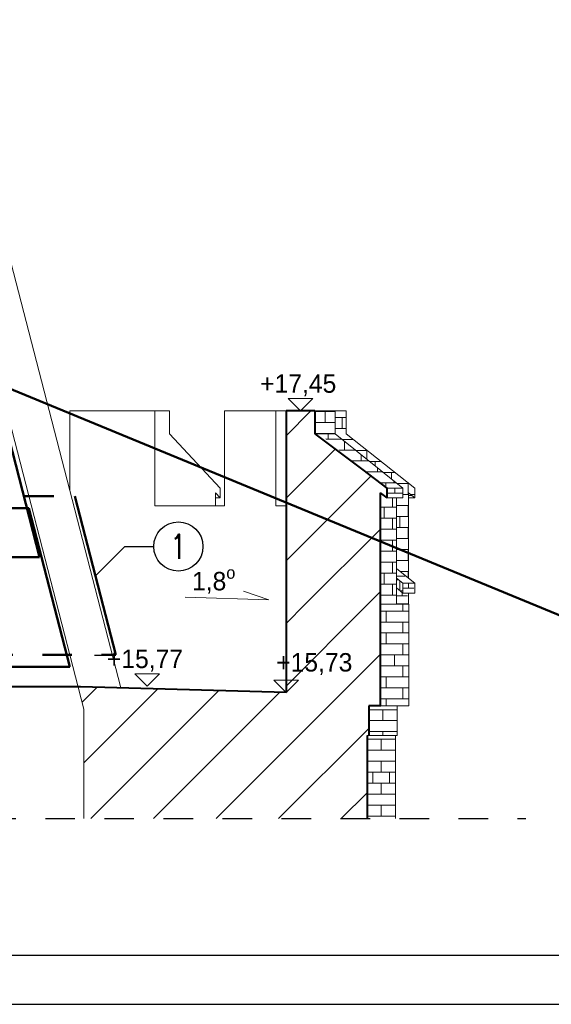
# Model space of a CAD drawing. Header units: millimetres. Extents: x 67877 to 166263, y -957 to 33454.
# Tile 93 of 98: x 157217 to 160460, y -957 to 5051. Entities that reach past the tile are written whole.
import ezdxf
from ezdxf.enums import TextEntityAlignment as Align

# ---------------------------------------------------------------- set-up
doc = ezdxf.new("R2010")
doc.units = ezdxf.units.MM
doc.linetypes.add('Przerywana', pattern=[360, 180, -180])
doc.linetypes.add('Wipeout_Contour', pattern=[1000, 0, -1000])
for name, color, linetype, lineweight in [('0_Nr_pióra__1', 7, 'Continuous', 13), ('0_Nr_pióra__102', 9, 'Continuous', 5), ('0_Nr_pióra__103', 7, 'Continuous', 5), ('0_Nr_pióra__27', 7, 'Continuous', 40), ('0_Nr_pióra__7', 7, 'Continuous', 20), ('0_Nr_pióra__90', 7, 'Continuous', 13), ('inw_schody zewnętrzne_Nr_pióra__1', 7, 'Continuous', 13), ('inw_schody zewnętrzne_Nr_pióra__27', 7, 'Continuous', 40), ('inw_schody zewnętrzne_Nr_pióra__87', 7, 'Continuous', 13), ('inw_ściany zewnętrzne_Nr_pióra__87', 7, 'Continuous', 13), ('numerki', 3, 'Continuous', 20)]:
    doc.layers.add(name, color=color, linetype=linetype, lineweight=lineweight)
for name, color, linetype in [('bj linia odniesienia', 4, 'Continuous'), ('bj opis', 2, 'Continuous'), ('inw_schody zewnętrzne', 7, 'Continuous')]:
    doc.layers.add(name, color=color, linetype=linetype)
doc.layers.add('bj pbo joint', color=7, linetype='Continuous', lineweight=50, true_color=0x0000e0)
doc.layers.add('bj siatka PBO-MESH 70na18', color=7, linetype='Continuous', lineweight=50, true_color=0x009300)
doc.styles.add('Beta', font='simplex.shx', dxfattribs={"width": 0.8, "height": 12.5})
doc.styles.add('STYL_AUTOMATYCZNY_1', font='GOTHIC.TTF')
pattern_1 = [(45, (124746, -14782.78), (-190.9188, 190.9188), [])]

# ---------------------------------------------------------------- blocks, each defined once
blk = doc.blocks.new('Wymiary_59_4', base_point=(772980, 19993))
at = {"layer": '0_Nr_pióra__1', "linetype": 'Continuous'}
for p, q in [((772980, 19993), (772830, 20143)), ((772830, 20143), (773130, 20143)), ((773130, 20143), (772980, 19993))]:
    blk.add_line(p, q, dxfattribs=at)
at = {"layer": '0_Nr_pióra__1', "insert": (772489, 20173), "char_height": 225, "attachment_point": 7, "style": 'STYL_AUTOMATYCZNY_1'}
blk.add_mtext('\\A1;{\\pql;\\fCentury Gothic|b0|i0|c238|p34;+15,77}', dxfattribs=at)
blk = doc.blocks.new('Wymiary_74_4', base_point=(773827, 19955))
at = {"layer": '0_Nr_pióra__1', "linetype": 'Continuous'}
for p, q in [((773827, 19955), (773677, 20105)), ((773677, 20105), (773977, 20105)), ((773977, 20105), (773827, 19955))]:
    blk.add_line(p, q, dxfattribs=at)
at = {"layer": '0_Nr_pióra__1', "insert": (773707, 20169), "char_height": 225, "attachment_point": 7, "style": 'STYL_AUTOMATYCZNY_1'}
blk.add_mtext('\\A1;{\\pql;\\fCentury Gothic|b0|i0|c238|p34;+15,73}', dxfattribs=at)

msp = doc.modelspace()

# ---------------------------------------------------------------- hatches: boundary and pattern name
at = {"layer": '0_Nr_pióra__102', "linetype": 'Continuous'}
h = msp.add_hatch(dxfattribs=at)
h.set_pattern_fill('Cegła___wiązanie_pospoli_00', color=256, style=0, pattern_type=2)
h.set_pattern_definition([(0, (159079.87, 2593.654), (0, 67), []), (90, (159079.87, 2593.65), (-201, 0), [67, -67]), (90, (159180.37, 2660.65), (-201, 0), [67, -201, 67, -67]), (90, (159130.12, 2794.65), (-100.5, 0), [67, -335])])
h.paths.add_polyline_path([(159142.065, 2523.654), (159142.065, 2663.654), (159097.084, 2663.654), (159043.98, 2663.654), (159017.679, 2663.654), (159017.679, 2523.654), (159043.98, 2523.654), (159097.084, 2523.654)])
h = msp.add_hatch(dxfattribs=at)
h.set_pattern_fill('Cegła___wiązanie_pospoli_00', color=256, style=0, pattern_type=2)
h.set_pattern_definition([(0, (159385.16, 2153.554), (0, 67), []), (90, (159385.16, 2153.55), (-201, 0), [67, -67]), (90, (159485.66, 2220.55), (-201, 0), [67, -201, 67, -67]), (90, (159435.41, 2354.55), (-100.5, 0), [67, -335])])
h.paths.add_polyline_path([(159589.007, 2163.654), (159628.251, 2132.672), (159628.251, 2192.672), (159209.007, 2523.654), (159209.007, 2663.654), (159142.065, 2663.654), (159142.065, 2523.654), (159554.203, 2192.672), (159554.203, 2132.672), (159515.624, 2132.672), (159515.624, 1701.387), (159589.007, 1643.454)])
h = msp.add_hatch(dxfattribs=at)
h.set_pattern_fill('Cegła___wiązanie_pospoli_00', color=256, style=0, pattern_type=2)
h.set_pattern_definition([(0, (159299.09, 2358.16), (0, 67), []), (90, (159299.1, 2358.16), (-201, 0), [67, -67]), (90, (159399.6, 2425.16), (-201, 0), [67, -201, 67, -67]), (90, (159349.34, 2559.16), (-100.5, 0), [67, -335])])
h.paths.add_polyline_path([(159554.203, 2192.672), (159142.065, 2523.654), (159097.084, 2523.654), (159043.98, 2523.654), (159310.285, 2304.203), (159456.711, 2192.672), (159504.412, 2192.672)])
h = msp.add_hatch(dxfattribs=at)
h.set_pattern_fill('Cegła___wiązanie_pospoli_00', color=256, style=0, pattern_type=2)
h.set_pattern_definition([(0, (159505.46, 2162.67), (0, 67), []), (90, (159505.46, 2162.67), (-201, 0), [67, -67]), (90, (159605.96, 2229.67), (-201, 0), [67, -201, 67, -67]), (90, (159555.71, 2363.67), (-100.5, 0), [67, -335])])
h.paths.add_polyline_path([(159554.203, 2132.672), (159554.203, 2192.672), (159504.412, 2192.672), (159456.711, 2192.672), (159456.711, 2132.672), (159504.412, 2132.672)])
h = msp.add_hatch(dxfattribs=at)
h.set_pattern_fill('Cegła___wiązanie_pospoli_00', color=256, style=0, pattern_type=2)
h.set_pattern_definition([(0, (159608.61, 2148.15), (0, 67), []), (90, (159608.6, 2148.15), (-201, 0), [67, -67]), (90, (159709.1, 2215.15), (-201, 0), [67, -201, 67, -67]), (90, (159658.86, 2349.15), (-100.5, 0), [67, -335])])
h.paths.add_polyline_path([(159589.007, 2163.623), (159589.007, 2136.297), (159593.561, 2132.672), (159616.624, 2132.672), (159628.211, 2132.672)])
h = msp.add_hatch(dxfattribs=at)
h.set_pattern_fill('Cegła___wiązanie_pospoli_00', color=256, style=0, pattern_type=2)
h.set_pattern_definition([(0, (159490.954, 1808.16), (0, 67), []), (90, (159490.95, 1808.16), (-201, 0), [67, -67]), (90, (159591.45, 1875.16), (-201, 0), [67, -201, 67, -67]), (90, (159541.2, 2009.16), (-100.5, 0), [67, -335])])
h.paths.add_polyline_path([(159416.036, 1483.654), (159515.624, 1483.654), (159515.624, 2132.672), (159416.036, 2132.672)])
h = msp.add_hatch(dxfattribs=at)
h.set_pattern_fill('Cegła___wiązanie_pospoli_00', color=256, style=0, pattern_type=2)
h.set_pattern_definition([(0, (159569.174, 1655), (0, 67), []), (90, (159569.17, 1655), (-201, 0), [67, -67]), (90, (159669.67, 1722), (-201, 0), [67, -201, 67, -67]), (90, (159619.42, 1856), (-100.5, 0), [67, -335])])
h.paths.add_polyline_path([(159515.624, 1643.852), (159554.45, 1612.672), (159574.94, 1612.672), (159604.554, 1612.672), (159622.723, 1612.672), (159515.624, 1697.327)])
h = msp.add_hatch(dxfattribs=at)
h.set_pattern_fill('Cegła___wiązanie_pospoli_00', color=256, style=0, pattern_type=2)
h.set_pattern_definition([(0, (159535.04, 1565.16), (0, 67), []), (90, (159535.04, 1565.16), (-201, 0), [67, -67]), (90, (159635.54, 1632.16), (-201, 0), [67, -201, 67, -67]), (90, (159585.29, 1766.16), (-100.5, 0), [67, -335])])
h.paths.add_polyline_path([(159515.624, 1643.852), (159515.624, 1486.472), (159515.871, 1486.472), (159515.871, 1583.654), (159554.45, 1552.672), (159554.45, 1612.672)])
h = msp.add_hatch(dxfattribs=at)
h.set_pattern_fill('Cegła___wiązanie_pospoli_00', color=256, style=0, pattern_type=2)
h.set_pattern_definition([(0, (159549.7, 1535.06), (0, 67), []), (90, (159549.7, 1535.06), (-201, 0), [67, -67]), (90, (159650.2, 1602.06), (-201, 0), [67, -201, 67, -67]), (90, (159599.95, 1736.06), (-100.5, 0), [67, -335])])
h.paths.add_polyline_path([(159515.871, 1583.654), (159515.871, 1486.472), (159536.176, 1486.472), (159565.522, 1486.472), (159583.527, 1486.472), (159583.527, 1552.672), (159574.94, 1552.672), (159554.45, 1552.672)])
h = msp.add_hatch(dxfattribs=at)
h.set_pattern_fill('Cegła___wiązanie_pospoli_00', color=256, style=0, pattern_type=2)
h.set_pattern_definition([(0, (159588.59, 1582.67), (0, 67), []), (90, (159588.59, 1582.67), (-201, 0), [67, -67]), (90, (159689.09, 1649.67), (-201, 0), [67, -201, 67, -67]), (90, (159638.84, 1783.67), (-100.5, 0), [67, -335])])
h.paths.add_polyline_path([(159554.45, 1612.672), (159554.45, 1552.672), (159574.94, 1552.672), (159583.527, 1552.672), (159588.752, 1552.672), (159588.88, 1552.672), (159604.554, 1552.672), (159622.723, 1552.672), (159622.723, 1612.672), (159604.554, 1612.672), (159574.94, 1612.672)])
h = msp.add_hatch(dxfattribs=at)
h.set_pattern_fill('Cegła___wiązanie_pospoli_00', color=256, style=0, pattern_type=2)
h.set_pattern_definition([(0, (159553.414, 1308.654), (0, 67), []), (90, (159553.41, 1308.65), (-201, 0), [67, -67]), (90, (159653.91, 1375.65), (-201, 0), [67, -201, 67, -67]), (90, (159603.66, 1509.65), (-100.5, 0), [67, -335])])
h.paths.add_polyline_path([(159416.036, 1483.654), (159416.036, 863.654), (159589.007, 863.654), (159589.007, 1483.654)])
h = msp.add_hatch(dxfattribs=at)
h.set_pattern_fill('Cegła___wiązanie_pospoli_00', color=256, style=0, pattern_type=2)
h.set_pattern_definition([(0, (159431.934, 773.654), (0, 67), []), (90, (159431.93, 773.65), (-201, 0), [67, -67]), (90, (159532.43, 840.65), (-201, 0), [67, -201, 67, -67]), (90, (159482.18, 974.65), (-100.5, 0), [67, -335])])
h.paths.add_polyline_path([(159518.009, 683.654), (159518.009, 863.654), (159517.936, 863.654), (159473.872, 863.654), (159419.607, 863.654), (159419.268, 863.654), (159345.858, 863.654), (159345.858, 683.654), (159352.341, 683.654), (159405.733, 683.654), (159449.088, 683.654), (159482.301, 683.654), (159505.294, 683.654)])
at = {"layer": 'inw_schody zewnętrzne_Nr_pióra__1', "linetype": 'Continuous'}
h = msp.add_hatch(dxfattribs=at)
h.set_pattern_fill('Bloczki_ceramiczne_0004', color=256, style=0, pattern_type=2)
h.set_pattern_definition(pattern_1)
h.paths.add_polyline_path([(159078.095, 1483.654), (158842.068, 1483.654), (158842.068, 983.654), (159345.858, 863.654), (159415.374, 863.654), (159415.374, 1483.654)])
h = msp.add_hatch(dxfattribs=at)
h.set_pattern_fill('Bloczki_ceramiczne_0004', color=256, style=0, pattern_type=2)
h.set_pattern_definition(pattern_1)
h.paths.add_polyline_path([(157574.28, 980.918), (157609.495, 844.775), (157609.495, 176.201), (157714.725, 176.201), (157909.162, 176.201), (158453.353, 176.201), (159227.047, 176.201), (159336.01, 176.201), (159336.01, 683.654), (159345.858, 683.654), (159345.858, 863.654), (159336.01, 866), (159336.01, 983.654), (159227.047, 983.654), (158842.068, 983.654), (158842.068, 945.604), (157626.118, 979.474)])

# ---------------------------------------------------------------- linework, layer by layer
msp.add_line((157803.661, 1172.309), (157673.38, 1172.309))
at = {"layer": '0_Nr_pióra__1', "linetype": 'Continuous'}
for p, q in [((158854.765, 2738.654), (159004.765, 2738.654)), ((159004.765, 2738.654), (158929.765, 2663.654))]:
    msp.add_line(p, q, dxfattribs=at)
at = {"layer": '0_Nr_pióra__103', "linetype": 'Continuous'}
msp.add_line((159345.858, 683.654), (159336.01, 683.654), dxfattribs=at)
at = {"layer": '0_Nr_pióra__27', "linetype": 'Continuous'}
for p, q in [((159415.374, 1142.734), (159415.374, 863.654)), ((159345.858, 863.654), (159345.858, 683.654)), ((159419.268, 863.654), (159345.858, 863.654))]:
    msp.add_line(p, q, dxfattribs=at)
at = {"layer": '0_Nr_pióra__90', "linetype": 'Continuous'}
for p, q in [((159590.433, 863.654), (159590.433, 1142.734)), ((159419.268, 863.654), (159419.607, 863.654)), ((159419.607, 863.654), (159473.872, 863.654)), ((159551.693, 863.654), (159575.061, 863.654)), ((159575.061, 863.654), (159587.985, 863.654)), ((159587.985, 863.654), (159590.433, 863.654)), ((159345.858, 683.654), (159352.341, 683.654)), ((159352.341, 683.654), (159405.733, 683.654)), ((159405.733, 683.654), (159449.088, 683.654)), ((159449.088, 683.654), (159482.301, 683.654))]:
    msp.add_line(p, q, dxfattribs=at)
at = {"layer": 'bj linia odniesienia', "linetype": 'Przerywana'}
msp.add_line((150174.487, 176.201), (160304.502, 176.201), dxfattribs=at)
at = {"layer": 'bj linia odniesienia'}
msp.add_lwpolyline([(157678.451, 1656.378), (157858.348, 1836.275), (158035.202, 1836.275)], dxfattribs=at)
at = {"layer": 'bj opis', "ltscale": 2}
msp.add_circle((158185.202, 1836.275), 150, dxfattribs=at)
at = {"layer": 'bj pbo joint', "linetype": 'Przerywana'}
for p, q in [((152926.517, 2143.424), (157553.242, 2143.424)), ((152676.099, 1175.286), (157803.661, 1175.286))]:
    msp.add_line(p, q, dxfattribs=at)
at = {"layer": 'bj pbo joint'}
msp.add_line((157803.661, 1175.286), (157553.242, 2143.424), dxfattribs=at)
at = {"layer": 'bj siatka PBO-MESH 70na18'}
for p, q in [((157338.675, 1770.802), (157088.257, 2738.94)), ((157522.901, 1102.665), (157272.482, 2070.802))]:
    msp.add_line(p, q, dxfattribs=at)
for points in [[(153230.191, 2070.802), (157272.482, 2070.802)], [(153152.593, 1770.802), (157338.675, 1770.802)], [(157522.903, 1102.657), (152956.858, 1102.665)]]:
    msp.add_lwpolyline(points, dxfattribs=at)
at = {"layer": 'inw_schody zewnętrzne_Nr_pióra__1', "linetype": 'Continuous'}
for p, q in [((158842.068, 1483.654), (158841.85, 1483.654)), ((159416.036, 1483.654), (159415.374, 1483.654))]:
    msp.add_line(p, q, dxfattribs=at)
at = {"layer": 'inw_schody zewnętrzne_Nr_pióra__27', "linetype": 'Continuous'}
for p, q in [((159416.036, 2163.654), (159416.036, 1483.654)), ((159416.036, 2163.654), (159456.711, 2132.672)), ((159456.711, 2192.672), (159456.711, 2132.672)), ((158842.068, 1483.654), (158842.068, 945.604)), ((159415.374, 1483.654), (159415.374, 1133.654)), ((159336.01, 683.654), (159336.01, 176.201))]:
    msp.add_line(p, q, dxfattribs=at)
at = {"layer": 'inw_schody zewnętrzne_Nr_pióra__27', "linetype": 'Continuous', "flags": 128}
msp.add_lwpolyline([(158842.068, 945.604), (157587.843, 980.541), (152903.425, 980.541), (151635.763, 940.872)], dxfattribs=at)
at = {"layer": 'inw_schody zewnętrzne_Nr_pióra__87', "linetype": 'Continuous'}
for p, q in [((157834.382, 973.673), (155249.495, 10967.047)), ((157609.495, 844.775), (155239.495, 10007.379)), ((157523.141, 2663.654), (157523.141, 2176.952)), ((157690.345, 2663.654), (157523.141, 2663.654)), ((157836.717, 2663.654), (157690.345, 2663.654)), ((157976.205, 2663.654), (157836.717, 2663.654)), ((158042.321, 2663.654), (157976.205, 2663.654)), ((158130.804, 2663.654), (158042.321, 2663.654)), ((158042.321, 2663.654), (158042.321, 2083.654)), ((158130.804, 2523.654), (158130.804, 2663.654)), ((158574.181, 2663.654), (158465.752, 2663.654)), ((158663.739, 2663.654), (158574.181, 2663.654)), ((158744.217, 2663.654), (158663.739, 2663.654)), ((159017.679, 2663.654), (159043.98, 2663.654)), ((159043.98, 2663.654), (159097.084, 2663.654)), ((159097.084, 2663.654), (159142.065, 2663.654)), ((159209.007, 2663.654), (159142.065, 2663.654)), ((159456.711, 2192.672), (159504.412, 2192.672)), ((159504.412, 2192.672), (159554.203, 2192.672)), ((159554.203, 2132.672), (159554.203, 2192.672)), ((159456.711, 2132.672), (159504.412, 2132.672)), ((159504.412, 2132.672), (159554.203, 2132.672)), ((158182.337, 2083.654), (158042.136, 2083.654)), ((158302.344, 2083.654), (158182.337, 2083.654)), ((158414.231, 2083.654), (158302.344, 2083.654)), ((158465.752, 2083.654), (158414.231, 2083.654)), ((159416.036, 1483.654), (159425.772, 1483.654)), ((159425.772, 1483.654), (159448.605, 1483.654)), ((159448.605, 1483.654), (159457.981, 1483.654)), ((159457.981, 1483.654), (159466.283, 1483.654)), ((159466.283, 1483.654), (159475.06, 1483.654)), ((157609.495, 176.201), (157609.495, 844.775))]:
    msp.add_line(p, q, dxfattribs=at)
at = {"layer": 'inw_ściany zewnętrzne_Nr_pióra__87', "linetype": 'Continuous', "flags": 128}
msp.add_lwpolyline([(158227.027, 1526.357), (158736.657, 1510.409), (158582.67, 1563.135)], dxfattribs=at)

# ---------------------------------------------------------------- block references
at = {"linetype": 'Continuous', "xscale": 0.5, "yscale": 0.5, "zscale": 0.5}
for name, p in [('Wymiary_59_4', (157994.747, 983.654)), ('Wymiary_74_4', (158842.068, 945.604))]:
    msp.add_blockref(name, p, dxfattribs=at)

# ---------------------------------------------------------------- texts
at = {"layer": '0_Nr_pióra__1', "insert": (158684.118, 2753.654), "char_height": 112.5, "attachment_point": 7, "style": 'STYL_AUTOMATYCZNY_1'}
msp.add_mtext('\\A1;{\\pql;\\fCentury Gothic|b0|i0|c238|p34;+17,45}', dxfattribs=at)
at = {"layer": '0_Nr_pióra__7', "linetype": 'Continuous', "insert": (158400.506, 1536.025), "char_height": 112.5, "attachment_point": 8, "style": 'STYL_AUTOMATYCZNY_1'}
msp.add_mtext('\\A1;{\\pqc;\\fCentury Gothic|b0|i0|c238|p34;1,8\\fCentury Gothic|b0|i0|c238|p34;\\A1{\\H.66x;\\So^  ;}}', dxfattribs=at)
at = {"layer": 'numerki', "ltscale": 2, "style": 'Beta', "width": 0.8}
msp.add_text('1', height=150, dxfattribs=at).set_placement((158185.202, 1836.275), align=Align.MIDDLE_CENTER)

# ---------------------------------------------------------------- wipeouts: each hides what was drawn before it
at = {"linetype": 'Wipeout_Contour', "ltscale": 3096366.570409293}
msp.add_wipeout([(158779.81, 2083.654), (158841.85, 2083.654), (158841.85, 2663.654), (158779.81, 2663.654)], dxfattribs=at).dxf.layer = 'inw_schody zewnętrzne'
at = {"linetype": 'Wipeout_Contour', "ltscale": 2321086.131961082}
msp.add_wipeout([(158439.94, 2132.672), (158411.002, 2163.654), (158411.002, 2132.672)], dxfattribs=at).dxf.layer = 'inw_schody zewnętrzne'

# ---------------------------------------------------------------- next in the draw order: linework, layer by layer
at = {"layer": '0_Nr_pióra__1', "linetype": 'Continuous'}
msp.add_line((158929.765, 2663.654), (158854.765, 2738.654), dxfattribs=at)
at = {"layer": 'inw_schody zewnętrzne_Nr_pióra__27', "linetype": 'Continuous'}
for p, q in [((158841.85, 2663.654), (158841.85, 1483.654)), ((159017.679, 2663.654), (158841.85, 2663.654))]:
    msp.add_line(p, q, dxfattribs=at)
at = {"layer": 'inw_schody zewnętrzne_Nr_pióra__87', "linetype": 'Continuous'}
for p, q in [((158465.752, 2663.654), (158465.752, 2083.654)), ((158779.81, 2663.654), (158744.217, 2663.654)), ((158841.85, 2663.654), (158779.81, 2663.654)), ((158779.81, 2663.654), (158779.81, 2083.654)), ((158439.94, 2192.672), (158130.804, 2523.654)), ((158411.002, 2083.654), (158411.002, 2163.654)), ((158411.002, 2163.654), (158439.94, 2132.672)), ((158439.94, 2132.672), (158439.94, 2192.672)), ((158439.94, 2132.672), (158411.002, 2132.672)), ((158841.85, 2083.654), (158779.576, 2083.654))]:
    msp.add_line(p, q, dxfattribs=at)

# ---------------------------------------------------------------- next in the draw order: wipeouts: each hides what was drawn before it
at = {"linetype": 'Wipeout_Contour', "ltscale": 3099028.803108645}
msp.add_wipeout([(159518.009, 863.654), (159518.009, 683.654), (159520.418, 683.654), (159520.418, 863.654)], dxfattribs=at)
at = {"linetype": 'Wipeout_Contour', "ltscale": 2323220.684766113}
msp.add_wipeout([(159043.98, 2523.654), (159017.679, 2523.654), (159310.285, 2304.203)], dxfattribs=at).dxf.layer = 'inw_schody zewnętrzne'
at = {"linetype": 'Wipeout_Contour', "ltscale": 3099531.534291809}
msp.add_wipeout([(159589.007, 2163.654), (159589.007, 2163.623), (159628.211, 2132.672), (159628.251, 2132.672)], dxfattribs=at).dxf.layer = 'inw_schody zewnętrzne'
at = {"linetype": 'Wipeout_Contour', "ltscale": 3099537.540848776}
msp.add_wipeout([(159622.723, 1612.672), (159622.723, 1552.672), (159627.997, 1552.672), (159627.997, 1612.672)], dxfattribs=at).dxf.layer = 'inw_schody zewnętrzne'
at = {"linetype": 'Wipeout_Contour', "ltscale": 3099374.01815209}
msp.add_wipeout([(159583.527, 1486.472), (159588.752, 1486.472), (159588.752, 1552.672), (159583.527, 1552.672)], dxfattribs=at).dxf.layer = 'inw_schody zewnętrzne'

# ---------------------------------------------------------------- next in the draw order: hatches: boundary and pattern name
at = {"layer": '0_Nr_pióra__102', "linetype": 'Continuous'}
h = msp.add_hatch(dxfattribs=at)
h.set_pattern_fill('Cegła___wiązanie_pospoli_00', color=256, style=0, pattern_type=2)
h.set_pattern_definition([(0, (159421.8, 593.654), (0, 67), []), (90, (159421.8, 593.65), (-201, 0), [67, -67]), (90, (159522.3, 660.65), (-201, 0), [67, -201, 67, -67]), (90, (159472.05, 794.65), (-100.5, 0), [67, -335])])
h.paths.add_polyline_path([(159336.01, 683.654), (159336.01, 503.654), (159336.01, 176.201), (159360.216, 176.201), (159388.665, 176.201), (159427.295, 176.201), (159509.495, 176.207), (159509.495, 503.654), (159509.495, 683.654), (159436.593, 683.654), (159408.321, 683.654), (159358.804, 683.654)])
at = {"layer": 'inw_schody zewnętrzne_Nr_pióra__1', "linetype": 'Continuous'}
h = msp.add_hatch(dxfattribs=at)
h.set_pattern_fill('Bloczki_ceramiczne_0004', color=256, style=0, pattern_type=2)
h.set_pattern_definition(pattern_1)
h.paths.add_polyline_path([(158841.85, 2663.654), (158841.85, 1483.654), (159310.285, 1483.654), (159416.036, 1483.654), (159416.036, 2163.654), (159310.285, 2244.203), (159017.679, 2463.654), (159017.679, 2523.654), (159017.679, 2663.654)])
h = msp.add_hatch(dxfattribs=at)
h.set_pattern_fill('Bloczki_ceramiczne_0004', color=256, style=0, pattern_type=2)
h.set_pattern_definition(pattern_1)
h.paths.add_polyline_path([(159310.285, 2304.203), (159017.679, 2523.654), (159017.679, 2463.654), (159310.285, 2244.203), (159416.036, 2163.654), (159456.711, 2132.672), (159456.711, 2192.672)])

# ---------------------------------------------------------------- next in the draw order: linework, layer by layer
at = {"layer": '0_Nr_pióra__90', "linetype": 'Continuous'}
for p, q in [((159473.872, 863.654), (159517.936, 863.654)), ((159517.936, 863.654), (159551.693, 863.654)), ((159520.418, 683.654), (159520.418, 863.654)), ((159482.301, 683.654), (159505.294, 683.654)), ((159505.294, 683.654), (159518.009, 683.654)), ((159518.009, 683.654), (159520.418, 683.654))]:
    msp.add_line(p, q, dxfattribs=at)
at = {"layer": 'inw_schody zewnętrzne_Nr_pióra__27', "linetype": 'Continuous'}
msp.add_line((159017.679, 2663.654), (159017.679, 2523.654), dxfattribs=at)
at = {"layer": 'inw_schody zewnętrzne_Nr_pióra__27', "linetype": 'Continuous', "flags": 128}
msp.add_lwpolyline([(159017.679, 2523.654), (159310.285, 2304.203), (159456.711, 2192.672)], dxfattribs=at)
at = {"layer": 'inw_schody zewnętrzne_Nr_pióra__87', "linetype": 'Continuous'}
for p, q in [((159142.065, 2523.654), (159142.065, 2663.654)), ((159209.007, 2523.654), (159209.007, 2663.654)), ((159043.98, 2523.654), (159017.679, 2523.654)), ((159097.084, 2523.654), (159043.98, 2523.654)), ((159142.065, 2523.654), (159097.084, 2523.654)), ((159554.203, 2192.672), (159142.065, 2523.654)), ((159628.251, 2192.672), (159209.007, 2523.654)), ((159628.251, 2132.672), (159628.251, 2192.672)), ((159622.723, 1552.672), (159627.997, 1552.672)), ((159509.495, 176.201), (159509.495, 683.654))]:
    msp.add_line(p, q, dxfattribs=at)

# ---------------------------------------------------------------- next in the draw order: wipeouts: each hides what was drawn before it
at = {"linetype": 'Wipeout_Contour', "ltscale": 2324593.704965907}
msp.add_wipeout([(159593.561, 2132.672), (159589.007, 2136.297), (159589.007, 2132.672)], dxfattribs=at).dxf.layer = 'inw_schody zewnętrzne'
at = {"linetype": 'Wipeout_Contour', "ltscale": 3099326.006209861}
msp.add_wipeout([(159515.624, 1701.387), (159515.624, 1697.327), (159622.723, 1612.672), (159627.997, 1612.672)], dxfattribs=at).dxf.layer = 'inw_schody zewnętrzne'
at = {"linetype": 'Wipeout_Contour', "ltscale": 5423770.702471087}
msp.add_wipeout([(159515.624, 1483.654), (159589.007, 1483.654), (159589.007, 1552.672), (159588.752, 1552.672), (159588.752, 1486.472), (159586.613, 1486.472), (159515.624, 1486.472)], dxfattribs=at).dxf.layer = 'inw_schody zewnętrzne'

# ---------------------------------------------------------------- next in the draw order: linework, layer by layer
at = {"layer": 'bj linia odniesienia'}
for points in [[(130263.095, -957.052), (166263.095, -957.052), (166263.095, 13892.948), (130263.095, 13892.948)], [(131263.095, -657.052), (165963.095, -657.052), (165963.095, 13592.948), (131263.095, 13592.948)]]:
    msp.add_lwpolyline(points, close=True, dxfattribs=at)
at = {"layer": 'bj siatka PBO-MESH 70na18'}
msp.add_lwpolyline([(166263.095, -957.052), (130263.095, 13892.948), (166263.095, 13892.948), (130263.095, -957.052)], dxfattribs=at)
at = {"layer": 'inw_schody zewnętrzne_Nr_pióra__87', "linetype": 'Continuous'}
for p, q in [((159589.007, 1643.454), (159589.007, 2163.654)), ((159589.007, 2163.654), (159628.251, 2132.672)), ((159515.624, 1643.852), (159515.624, 2132.672)), ((159593.561, 2132.672), (159589.007, 2132.672)), ((159616.624, 2132.672), (159593.561, 2132.672)), ((159628.211, 2132.672), (159616.624, 2132.672)), ((159589.007, 1643.454), (159515.624, 1701.387)), ((159554.45, 1612.672), (159515.624, 1643.852)), ((159515.624, 1486.472), (159515.624, 1643.852)), ((159627.997, 1612.672), (159589.007, 1643.454)), ((159515.871, 1486.472), (159515.871, 1583.654)), ((159515.871, 1583.654), (159554.45, 1552.672)), ((159554.45, 1552.672), (159554.45, 1612.672)), ((159554.45, 1612.672), (159574.94, 1612.672)), ((159574.94, 1612.672), (159604.554, 1612.672)), ((159604.554, 1612.672), (159622.723, 1612.672)), ((159622.723, 1612.672), (159627.997, 1612.672)), ((159627.997, 1552.672), (159627.997, 1612.672)), ((159554.45, 1552.672), (159574.94, 1552.672)), ((159574.94, 1552.672), (159604.554, 1552.672)), ((159588.752, 1486.472), (159588.752, 1552.672)), ((159589.007, 1483.654), (159589.007, 1552.672)), ((159604.554, 1552.672), (159622.723, 1552.672)), ((159475.06, 1483.654), (159499.482, 1483.654)), ((159499.482, 1483.654), (159539.194, 1483.654)), ((159515.624, 1486.472), (159515.871, 1486.472)), ((159515.624, 1483.654), (159515.624, 1486.472)), ((159515.871, 1486.472), (159536.176, 1486.472)), ((159536.176, 1486.472), (159565.522, 1486.472)), ((159539.194, 1483.654), (159567.635, 1483.654)), ((159565.522, 1486.472), (159583.527, 1486.472)), ((159567.635, 1483.654), (159584.729, 1483.654)), ((159583.527, 1486.472), (159588.752, 1486.472)), ((159584.729, 1483.654), (159590.433, 1483.654)), ((159590.433, 1133.654), (159590.433, 1483.654))]:
    msp.add_line(p, q, dxfattribs=at)

doc.saveas('drawing.dxf')
